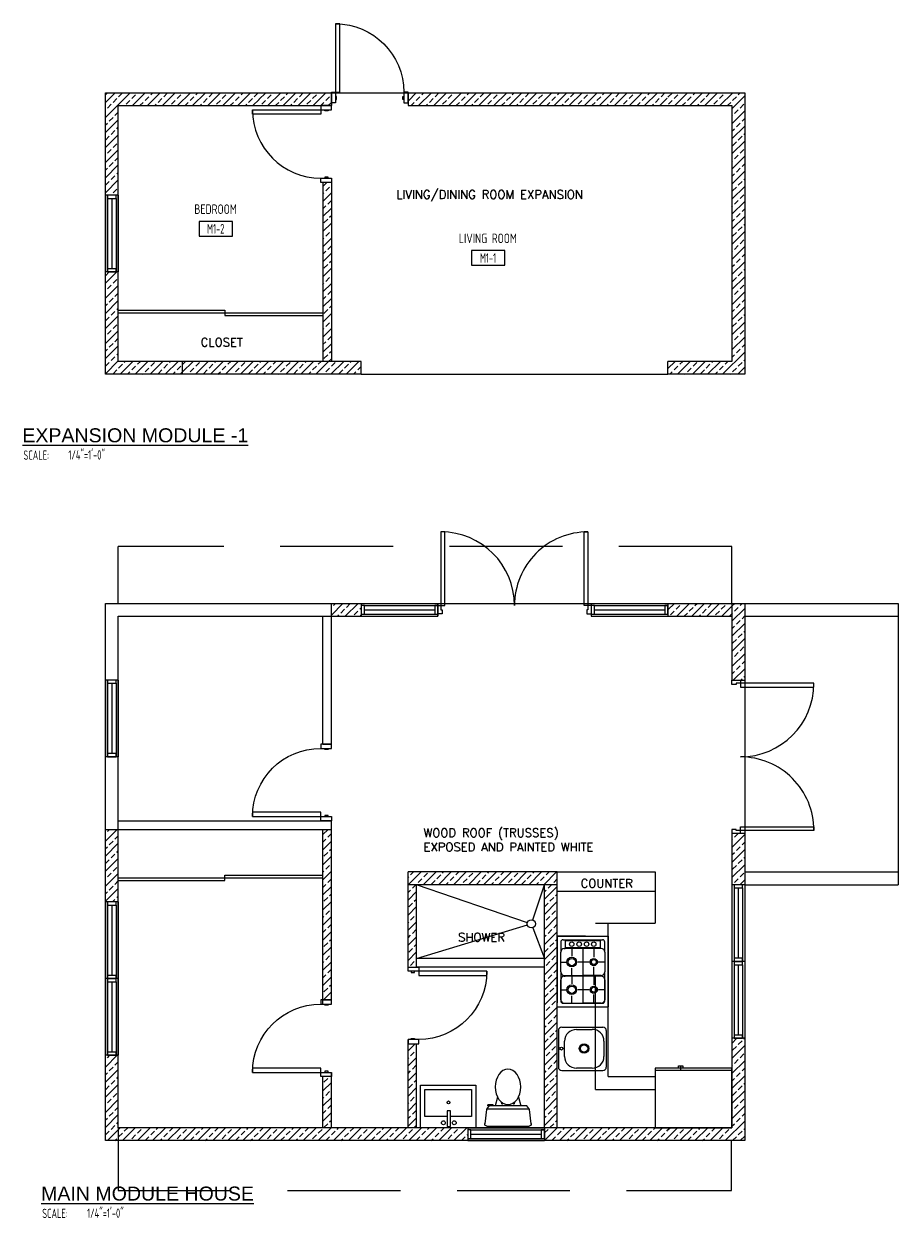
# Model space of a CAD drawing. Header units: inches. Extents: x 23373 to 33923, y 1540 to 5670.
# Tile 77 of 106: x 29118 to 29528, y 5109 to 5670. Entities that reach past the tile are written whole.
import ezdxf
from ezdxf.enums import TextEntityAlignment as Align

# ---------------------------------------------------------------- set-up
doc = ezdxf.new("R2010")
doc.units = ezdxf.units.IN
doc.header["$LTSCALE"] = 2
doc.header["$MEASUREMENT"] = 0
doc.linetypes.add('DASHED', pattern=[0.75, 0.5, -0.25])
doc.layers.get('0').update_dxf_attribs({"color": 8, "linetype": 'CONTINUOUS'})
for name, color, linetype in [('a-door', 8, 'CONTINUOUS'), ('DIMS', 4, 'CONTINUOUS'), ('FIXT', 8, 'CONTINUOUS'), ('G-SYMB', 1, 'CONTINUOUS'), ('Hatch-ExisWalls', 123, 'CONTINUOUS'), ('roof', 8, 'DASHED'), ('TEXT', 2, 'CONTINUOUS'), ('Walls', 1, 'CONTINUOUS')]:
    doc.layers.add(name, color=color, linetype=linetype)
doc.layers.add('DIM', color=4, linetype='CONTINUOUS', lineweight=13)
doc.layers.add('I-FURN', color=9, linetype='CONTINUOUS', lineweight=9)
doc.styles.add('LAR', font='arial.ttf', dxfattribs={"height": 0.25})
doc.styles.add('MED', font='archstyl.shx', dxfattribs={"width": 0.8, "height": 0.125})
doc.styles.get("Standard").update_dxf_attribs({"font": 'simplex.shx'})
pattern_1 = [(45, (16.9536, 2650.53), (-3.5355339, 3.5355339), []), (45, (20.489, 2650.53), (-3.5355339, 3.5355339), [2.5, -1.25])]

# ---------------------------------------------------------------- blocks, each defined once
blk = doc.blocks.new('*U65')
at = {"layer": 'a-door', "color": 2, "linetype": 'Continuous', "lineweight": -3}
for points in [[(2, 5), (4, 5), (4, 37), (2, 37)], [(2, 0), (0, 0), (0, 5), (2, 5)], [(2, 1.5), (2.5, 1.5), (2.5, 3), (2, 3)], [(34, 1.5), (33.5, 1.5), (33.5, 3), (34, 3)], [(34, 0), (36, 0), (36, 5), (34, 5)]]:
    blk.add_lwpolyline(points, close=True, dxfattribs=at)
at = {"layer": 'a-door', "color": 2, "linetype": 'Continuous', "lineweight": -3, "extrusion": (0, 0, -1)}
blk.add_arc((-2, 5), 32, 90, 180, dxfattribs=at)
blk = doc.blocks.new('A$C6F230B04')
at = {"ltscale": 48}
for p, q in [((0.82, 18.91), (0, 25.49)), ((0.99, 26.61), (20.75, 26.61)), ((21.74, 25.49), (20.91, 18.91)), ((20.8, 18.63), (0.95, 18.63)), ((2.04, 17.13), (1.03, 18.41)), ((19.7, 17.13), (2.04, 17.13)), ((5.96, 13), (4.9, 17.13)), ((15.78, 13), (16.84, 17.13)), ((20.71, 18.41), (19.7, 17.13)), ((3.98, 16.63), (1.48, 16.63))]:
    blk.add_line(p, q, dxfattribs=at)
for p, q in [((1.48, 17.13), (1.48, 16.63)), ((1.87, 17.13), (1.5, 17.13)), ((3.98, 17.13), (3.98, 16.63)), ((7.9, 15.45), (7.9, 16.08)), ((8.15, 16.33), (8.15, 16.33)), ((8.4, 15.8), (8.4, 16.08)), ((13.34, 15.8), (13.34, 16.08)), ((13.59, 16.33), (13.59, 16.33)), ((13.84, 15.45), (13.84, 16.08))]:
    blk.add_line(p, q)
for centre in [(8.15, 16.09), (13.59, 16.09)]:
    blk.add_circle(centre, 0.125)
for centre, start, end in [((0.99, 25.61), 90, 187.1438), ((20.75, 25.61), 352.8562, 90), ((1.82, 19.03), 187.1438, 218.2232), ((19.92, 19.03), 321.7768, 352.8562)]:
    blk.add_arc(centre, 1, start, end, dxfattribs=at)
for centre, start, end in [((8.15, 16.08), 90, 180), ((8.15, 16.08), 0, 90), ((13.59, 16.08), 90, 180), ((13.59, 16.08), 0, 90)]:
    blk.add_arc(centre, 0.25, start, end)
blk.add_ellipse((10.87, 8.25), major_axis=(0, 8.29), ratio=0.724165)
blk = doc.blocks.new('Refrigerator-2 door - 36 in top')
for p, q in [((0, -26.999999), (36, -26.999999)), ((11, -27.999999), (11, -28.999999)), ((12, -26.999999), (12, -28.999999)), ((13, -28.999999), (13, -27.999999)), ((11, -28.999999), (13, -28.999999))]:
    blk.add_line(p, q)
blk.add_lwpolyline([(0, -27.999999), (0, 0), (36, 0), (36, -27.999999)], close=True)
blk = doc.blocks.new('*U5')
for points in [[(0, 0), (1.5, 0), (1.5, 2), (2, 2), (2, 4), (0, 4)], [(72, 0), (70.5, 0), (70.5, 2), (70, 2), (70, 4), (72, 4)]]:
    blk.add_lwpolyline(points)
for points in [[(3.25, 0), (3.25, -34.5), (1.5, -34.5), (1.5, 0)], [(68.75, 0), (68.75, -34.5), (70.5, -34.5), (70.5, 0)]]:
    blk.add_lwpolyline(points, close=True)
for centre, start, end in [((1.5, 0), 270, 0), ((70.5, 0), 180, 270)]:
    blk.add_arc(centre, 34.5, start, end)
blk = doc.blocks.new('AINC-ROOMID')
at = {"layer": 'G-SYMB'}
blk.add_lwpolyline([(-0.247, -0.352), (0.253, -0.352), (0.253, -0.161), (-0.247, -0.161)], close=True, dxfattribs=at)
at = {"layer": 'G-SYMB', "color": 4, "linetype": 'Continuous', "style": 'MED', "oblique": -180, "text_generation_flag": 6}
for tag, p in [('%%UROOM-ID', (0, 0.209)), ('%%USPAN', (0, 0))]:
    blk.add_attdef(tag, text='', height=0.125, rotation=180, dxfattribs=at).set_placement(p, align=Align.MIDDLE)
at = {"layer": 'G-SYMB', "color": 4, "linetype": 'Continuous', "style": 'MED', "text_generation_flag": 6, "width": 0.75}
blk.add_attdef('R-NUM', text='', height=0.125, rotation=180, dxfattribs=at).set_placement((0.003, -0.256), align=Align.MIDDLE)
blk = doc.blocks.new('AINC-TITLE')
at = {"layer": 'G-SYMB', "color": 4, "linetype": 'Continuous', "style": 'MED', "width": 0.75}
blk.add_text('SCALE:', height=0.125, dxfattribs=at).set_placement((-0.88, -0.307))
at = {"layer": 'G-SYMB', "color": 1, "linetype": 'Continuous', "style": 'LAR'}
blk.add_attdef('%%UDRAWING-TITLE', (-0.895, -0.072), '', height=0.188, dxfattribs=at)
at = {"layer": 'G-SYMB', "color": 4, "linetype": 'Continuous', "style": 'MED', "width": 0.75}
blk.add_attdef('SCALE', (-0.277, -0.304), '', height=0.125, dxfattribs=at)

msp = doc.modelspace()

# ---------------------------------------------------------------- hatches: boundary and pattern name
at = {"layer": 'Hatch-ExisWalls'}
h = msp.add_hatch(dxfattribs=at)
h.set_pattern_fill('ANSI33', color=4, scale=20)
h.set_pattern_definition(pattern_1)
h.paths.add_polyline_path([(29161.95350466, 5632.11863607), (29228.04620257, 5632.11863607), (29228.04620257, 5638.11863607), (29155.95350466, 5638.11863607), (29155.95350466, 5590.11863607), (29161.95350466, 5590.11863607)])
h.paths.add_polyline_path([(29161.95350466, 5554.11863607), (29155.95350466, 5554.11863607), (29155.95350466, 5506.11863607), (29191.95350466, 5506.11863607), (29191.95350466, 5512.11863607), (29161.95350466, 5512.11863607)])
h.paths.add_polyline_path([(29455.95350466, 5638.11863607), (29419.95350466, 5638.11863607), (29419.95350466, 5632.11863607), (29449.95350466, 5632.11863607), (29449.95350466, 5554.11863607), (29455.95350466, 5554.11863607)])
h.paths.add_polyline_path([(29455.95350466, 5554.11863607), (29449.95350466, 5554.11863607), (29449.95350466, 5512.11863607), (29419.95350466, 5512.11863607), (29419.95350466, 5506.11863607), (29455.95350466, 5506.11863607)])
h = msp.add_hatch(dxfattribs=at)
h.set_pattern_fill('ANSI33', color=4, scale=20)
h.set_pattern_definition(pattern_1)
h.paths.add_polyline_path([(29261.95350466, 5638.11863607), (29227.95350466, 5638.11863607), (29227.95350466, 5632.11863607), (29261.95350466, 5632.11863607)])
h.paths.add_polyline_path([(29419.50929275, 5638.11863607), (29297.95350466, 5638.11863607), (29297.95350466, 5632.11863607), (29419.50929275, 5632.11863607)])
h = msp.add_hatch(dxfattribs=at)
h.set_pattern_fill('ANSI33', color=4, scale=20)
h.set_pattern_definition(pattern_1)
h.paths.add_polyline_path([(29261.95350466, 5596.11863607), (29257.95350466, 5596.11863607), (29257.95350466, 5512.11863607), (29261.95350466, 5512.11863607)])
h = msp.add_hatch(dxfattribs=at)
h.set_pattern_fill('ANSI33', color=4, scale=20)
h.set_pattern_definition(pattern_1)
h.paths.add_polyline_path([(29275.95350466, 5512.11863607), (29191.95350466, 5512.11863607), (29191.95350466, 5506.11863607), (29275.95350466, 5506.11863607)])
h = msp.add_hatch(dxfattribs=at)
h.set_pattern_fill('ANSI33', color=4, scale=20)
h.set_pattern_definition(pattern_1)
h.paths.add_polyline_path([(29275.95350466, 5398.63681454), (29261.95350466, 5398.63681454), (29261.95350466, 5392.63681454), (29275.95350466, 5392.63681454)])
h.paths.add_polyline_path([(29449.95350466, 5398.63681454), (29419.95350466, 5398.63681454), (29419.95350466, 5392.63681543), (29449.95350466, 5392.63681454)])
h = msp.add_hatch(dxfattribs=at)
h.set_pattern_fill('ANSI33', color=4, scale=20)
h.set_pattern_definition(pattern_1)
h.paths.add_polyline_path([(29455.95350466, 5272.63681454), (29455.95350466, 5266.63681454)])
h.paths.add_polyline_path([(29527.95350466, 5398.63681454), (29527.95350466, 5392.63681454)])
h.paths.add_polyline_path([(29367.95350466, 5272.63681454), (29297.95350466, 5272.63681454), (29297.95350466, 5266.63681454), (29367.95350466, 5266.63681454)])
h = msp.add_hatch(dxfattribs=at)
h.set_pattern_fill('ANSI33', color=4, scale=20)
h.set_pattern_definition(pattern_1)
h.paths.add_polyline_path([(29455.95350466, 5290.63681454), (29449.95350598, 5290.63681454), (29449.95350598, 5266.63681454), (29455.95350466, 5266.63681454)])
h.paths.add_polyline_path([(29455.95350466, 5398.63681454), (29449.95350466, 5398.63681454), (29449.95350466, 5362.63681454), (29455.95350466, 5362.63681454)])
h = msp.add_hatch(dxfattribs=at)
h.set_pattern_fill('ANSI33', color=4, scale=20)
h.set_pattern_definition(pattern_1)
h.paths.add_polyline_path([(29261.95350466, 5292.63681454), (29257.95350466, 5292.63681454), (29257.95350466, 5212.63681454), (29261.95350466, 5212.63681454)])
h.paths.add_polyline_path([(29161.95350466, 5292.63681454), (29155.95350466, 5292.63681454), (29155.95350466, 5258.63681466), (29161.95350466, 5258.63681466)])
h.paths.add_polyline_path([(29161.95350466, 5186.63681466), (29155.95350466, 5186.63681466), (29155.95350466, 5146.63681454), (29191.90350209, 5146.63681454), (29191.89743837, 5152.63681454), (29161.95350466, 5152.63681454)])
h.paths.add_polyline_path([(29301.95350466, 5266.63681454), (29297.95350466, 5266.63681454), (29297.95350466, 5228.05029558), (29301.95350466, 5228.05029558)])
h.paths.add_polyline_path([(29367.95350466, 5266.63681454), (29361.95350466, 5266.63681454), (29361.95350466, 5208.48566524, -0.0180996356), (29362.0320764, 5206.31584237, -0.0180996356), (29361.95350466, 5204.14601951), (29361.95350466, 5152.63681454), (29367.95350466, 5152.63681454)])
h = msp.add_hatch(dxfattribs=at)
h.set_pattern_fill('ANSI33', color=4, scale=20)
h.set_pattern_definition(pattern_1)
h.paths.add_polyline_path([(29261.95350466, 5176.63681454), (29257.95350466, 5176.63681454), (29257.95350466, 5152.63681454), (29261.95350466, 5152.63681454)])
h.paths.add_polyline_path([(29261.95350466, 5152.63681454), (29257.95350466, 5152.63681454), (29227.95350466, 5152.63681454), (29227.95350466, 5146.63681454), (29261.95350466, 5146.63681454)])
h.paths.add_polyline_path([(29227.95350466, 5152.63681454), (29191.89743837, 5152.63681454), (29191.90350209, 5146.63681454), (29227.95350466, 5146.63681454)])
h.paths.add_polyline_path([(29278.39782453, 5152.63681454), (29261.95350466, 5152.63681454), (29261.95350466, 5146.63681454), (29278.39782453, 5146.63681454)])
h.paths.add_polyline_path([(29297.95350466, 5152.63681454), (29278.39782453, 5152.63681454), (29278.39782453, 5146.63681454), (29297.95350466, 5146.63681454)])
h.paths.add_polyline_path([(29325.95350466, 5152.63681454), (29303.80246995, 5152.63681454), (29297.95350466, 5152.63681454), (29297.95350466, 5146.63681454), (29325.95350466, 5146.63681454)])
h.paths.add_polyline_path([(29301.95350466, 5192.05029558), (29297.95350466, 5192.05029558), (29297.95350466, 5152.63681454), (29301.95350466, 5152.63681454)])
h.paths.add_polyline_path([(29383.95350466, 5152.63681454), (29361.95350466, 5152.63681454), (29361.95350466, 5146.63681454), (29383.95350466, 5146.63681454)])
h.paths.add_polyline_path([(29419.95350466, 5152.63681454), (29413.95350466, 5152.63681454), (29383.95350466, 5152.63681454), (29383.95350466, 5146.63681454), (29419.95350466, 5146.63681454)])
h = msp.add_hatch(dxfattribs=at)
h.set_pattern_fill('ANSI33', color=4, scale=20)
h.set_pattern_definition(pattern_1)
h.paths.add_polyline_path([(29455.95350466, 5188.63681454), (29455.95350466, 5194.63681654), (29455.95350466, 5194.57407926), (29449.95350598, 5194.69954983), (29449.95350598, 5152.63681454), (29449.95350466, 5152.63681454), (29419.95350466, 5152.63681454), (29419.95350466, 5146.63681454), (29455.95350466, 5146.63681454)])

# ---------------------------------------------------------------- linework, layer by layer
at = {"color": 1}
for p, q in [((29261.95350466, 5638.11863607), (29297.95350466, 5638.11863607)), ((29275.95350466, 5506.11863607), (29419.95350466, 5506.11863607)), ((29311.95350466, 5398.63681454), (29383.95350466, 5398.63681454)), ((29527.95350466, 5392.63681454), (29527.95350466, 5272.63681454)), ((29455.95350466, 5362.63681454), (29455.95350466, 5326.63681454)), ((29455.95350466, 5326.63681454), (29455.95350466, 5290.63681454)), ((29353.99503108, 5248.82542751), (29301.95350466, 5266.63681454)), ((29356.46205267, 5250.13848073), (29361.95350466, 5266.63681454)), ((29301.95350466, 5232.05029558), (29353.99032221, 5247.80917811)), ((29356.48230059, 5246.48574931), (29361.95350466, 5232.05029558)), ((29361.95350466, 5232.05029558), (29301.95350466, 5232.05029558)), ((29361.95350466, 5228.05029558), (29301.95350466, 5228.05029558))]:
    msp.add_line(p, q, dxfattribs=at)
at = {"color": 8}
for p, q in [((29367.95350466, 5272.63681454), (29413.95350466, 5272.63681454)), ((29413.95350466, 5272.63681454), (29413.95350466, 5248.63681454)), ((29385.95350466, 5248.63681454), (29413.95350466, 5248.63681454)), ((29391.95350466, 5176.63681454), (29391.95350466, 5248.63681454)), ((29381.26777149, 5242.50388364), (29367.97715537, 5242.50388364)), ((29367.97715537, 5242.50388364), (29367.97715537, 5211.18904649)), ((29367.97715537, 5242.50388364), (29391.97715537, 5242.50388364)), ((29367.97715537, 5209.43293965), (29367.97715537, 5242.50388364)), ((29367.97715537, 5242.50388364), (29391.95350466, 5242.50388364)), ((29370.7331079, 5240.85040939), (29389.19755213, 5240.85040939)), ((29371.69747244, 5240.57466824), (29388.23318759, 5240.57466824)), ((29371.69747244, 5240.57466824), (29371.69747244, 5236.99197859)), ((29388.23318759, 5236.99197859), (29388.23318759, 5240.57466824)), ((29391.95350466, 5242.50388364), (29391.95350466, 5209.43293965)), ((29369.63062962, 5239.74793112), (29369.63062962, 5235.06276319)), ((29369.63062962, 5225.73862736), (29369.63062962, 5235.06276319)), ((29371.28410387, 5236.71623744), (29371.69747244, 5236.71623744)), ((29388.23318759, 5236.99197859), (29371.69747244, 5236.99197859)), ((29388.23318759, 5236.71623744), (29371.69747244, 5236.71623744)), ((29374.79822298, 5236.71623744), (29374.79822298, 5233.21476256)), ((29379.96533001, 5236.71623744), (29379.96533001, 5224.08515311)), ((29385.13292337, 5236.71623744), (29385.13292337, 5232.63604657)), ((29388.64655615, 5236.71623744), (29388.23318759, 5236.71623744)), ((29390.30003041, 5235.06276319), (29390.30003041, 5239.74793112)), ((29390.30003041, 5235.06276319), (29390.30003041, 5225.73862736)), ((29369.63062962, 5230.40093843), (29371.98439885, 5230.40093843)), ((29382.89732892, 5230.40093843), (29377.6120471, 5230.40093843)), ((29390.30003041, 5230.40093843), (29387.3680315, 5230.40093843)), ((29369.63062962, 5225.73862736), (29369.63062962, 5212.18889218)), ((29371.28410387, 5224.08515311), (29379.96533001, 5224.08515311)), ((29371.28410387, 5223.71798456), (29371.69747244, 5223.71798456)), ((29388.23318759, 5223.71798456), (29371.69747244, 5223.71798456)), ((29374.79822298, 5224.08515311), (29374.79822298, 5227.58711431)), ((29374.79822298, 5223.71798456), (29374.79822298, 5220.21602336)), ((29388.64655615, 5224.08515311), (29379.96533001, 5224.08515311)), ((29379.96533001, 5223.71798456), (29379.96533001, 5211.0864139)), ((29385.13292337, 5224.08515311), (29385.13292337, 5228.16534398)), ((29385.13292337, 5223.71798456), (29385.13292337, 5219.63730737)), ((29388.64655615, 5223.71798456), (29388.23318759, 5223.71798456)), ((29390.30003041, 5212.18889218), (29390.30003041, 5225.73862736)), ((29369.63062962, 5212.73988816), (29369.63062962, 5222.06402399)), ((29390.30003041, 5222.06402399), (29390.30003041, 5212.73988816)), ((29369.63062962, 5217.40219923), (29371.98439885, 5217.40219923)), ((29374.79822298, 5211.0864139), (29374.79822298, 5214.58837511)), ((29382.89732892, 5217.40219923), (29377.6120471, 5217.40219923)), ((29385.13292337, 5211.0864139), (29385.13292337, 5215.16660478)), ((29390.30003041, 5217.40219923), (29387.3680315, 5217.40219923)), ((29367.97715537, 5209.43293965), (29391.95350466, 5209.43293965)), ((29370.7331079, 5211.0864139), (29389.19755213, 5211.0864139)), ((29371.28410387, 5211.0864139), (29379.96533001, 5211.0864139)), ((29388.64655615, 5211.0864139), (29379.96533001, 5211.0864139)), ((29391.95350466, 5176.63681454), (29413.95350466, 5176.63681454))]:
    msp.add_line(p, q, dxfattribs=at)
at = {"color": 1}
msp.add_circle((29355.85300648, 5248.30868282), 1.92849622, dxfattribs=at)
at = {"color": 8}
for centre, radius in [((29374.79822298, 5238.78356658), 1.02424463), ((29378.27051891, 5238.78356658), 1.02424463), ((29381.74281484, 5238.78356658), 1.02424463), ((29385.13292337, 5238.78356658), 1.02424463), ((29374.79822298, 5230.40093843), 2.26271629), ((29374.79822298, 5230.40093843), 1.71153551), ((29385.13292337, 5230.40093843), 1.68421428), ((29385.13292337, 5230.40093843), 1.1330335), ((29374.79822298, 5217.40219923), 2.26271629), ((29374.79822298, 5217.40219923), 1.71153551), ((29385.13292337, 5217.40219923), 1.68421428), ((29385.13292337, 5217.40219923), 1.1330335)]:
    msp.add_circle(centre, radius, dxfattribs=at)
for centre, radius, start, end in [((29370.7331079, 5239.74793112), 1.10236156, 90, 180), ((29389.19755213, 5239.74793112), 1.10236156, 0, 90.0000025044), ((29371.28410387, 5235.06276319), 1.65354234, 90.0000025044, 180), ((29388.64655615, 5235.06276319), 1.65354234, 0, 90.0000025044), ((29371.28410387, 5225.73862736), 1.65354234, 180, 270), ((29371.28410387, 5222.06402399), 1.65354234, 90.0000025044, 180), ((29388.64655615, 5222.06402399), 1.65354234, 0, 90.0000025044), ((29388.64655615, 5225.73862736), 1.65354234, 270, 0), ((29371.28410387, 5212.73988816), 1.65354234, 180, 270), ((29388.64655615, 5212.73988816), 1.65354234, 270, 0), ((29370.7331079, 5212.18889218), 1.10236156, 180, 270), ((29389.19755213, 5212.18889218), 1.10236156, 270, 0)]:
    msp.add_arc(centre, radius, start, end, dxfattribs=at)
at = {"layer": 'a-door'}
for p, q in [((29155.95350466, 5590.11863607), (29155.95350598, 5554.11863607)), ((29156.95350466, 5588.61863607), (29156.95350466, 5554.11863807)), ((29158.95350466, 5588.61863607), (29158.95350466, 5555.61863807)), ((29160.95350466, 5588.61863607), (29160.95350466, 5554.11863807)), ((29161.95350466, 5590.11863607), (29161.95350466, 5554.11863607)), ((29275.95350466, 5398.6368141), (29311.95350466, 5398.6368141)), ((29277.45350466, 5397.6368141), (29311.95350266, 5397.6368141)), ((29383.95350466, 5398.6368141), (29419.95350466, 5398.6368141)), ((29385.45350466, 5397.6368141), (29419.95350266, 5397.6368141)), ((29275.95350466, 5392.6368141), (29311.95350466, 5392.63681543)), ((29277.45350466, 5395.6368141), (29310.45350266, 5395.6368141)), ((29277.45350466, 5393.6368141), (29311.95350266, 5393.6368141)), ((29383.95350466, 5392.6368141), (29419.95350466, 5392.63681543)), ((29385.45350466, 5395.6368141), (29418.45350266, 5395.6368141)), ((29385.45350466, 5393.6368141), (29419.95350266, 5393.6368141)), ((29155.95350466, 5362.63681454), (29155.95350598, 5326.63681454)), ((29156.95350466, 5361.13681454), (29156.95350466, 5326.63681654)), ((29158.95350466, 5361.13681454), (29158.95350466, 5328.13681654)), ((29160.95350466, 5361.13681454), (29160.95350466, 5326.63681654)), ((29161.95350466, 5362.63681454), (29161.95350466, 5326.63681454)), ((29449.95350466, 5266.63681454), (29449.95350598, 5230.63681454)), ((29450.95350466, 5265.13681454), (29450.95350466, 5230.63681654)), ((29452.95350466, 5265.13681454), (29452.95350466, 5232.13681654)), ((29454.95350466, 5265.13681454), (29454.95350466, 5230.63681654)), ((29455.95350466, 5266.63681454), (29455.95350466, 5230.63681454)), ((29155.95350466, 5258.63681466), (29155.95350598, 5222.63681466)), ((29161.95350466, 5258.63681466), (29161.95350466, 5222.63681466)), ((29156.95350466, 5257.13681466), (29156.95350466, 5222.63681665)), ((29158.95350466, 5257.13681466), (29158.95350466, 5224.13681665)), ((29160.95350466, 5257.13681466), (29160.95350466, 5222.63681665)), ((29449.95350466, 5230.63681454), (29449.95350598, 5194.63681454)), ((29455.95350466, 5230.63681454), (29455.95350466, 5194.63681454)), ((29450.95350466, 5229.13681454), (29450.95350466, 5194.63681654)), ((29452.95350466, 5229.13681454), (29452.95350466, 5196.13681654)), ((29454.95350466, 5229.13681454), (29454.95350466, 5194.63681654)), ((29155.95350466, 5222.63681466), (29155.95350598, 5186.63681466)), ((29156.95350466, 5221.13681466), (29156.95350466, 5186.63681665)), ((29158.95350466, 5221.13681466), (29158.95350466, 5188.13681665)), ((29160.95350466, 5221.13681466), (29160.95350466, 5186.63681665)), ((29161.95350466, 5222.63681466), (29161.95350466, 5186.63681466)), ((29325.95350466, 5152.63681454), (29361.95350466, 5152.63681454)), ((29327.45350466, 5151.63681454), (29361.95350266, 5151.63681454)), ((29325.95350466, 5146.63681454), (29361.95350466, 5146.63681587)), ((29327.45350466, 5149.63681454), (29360.45350266, 5149.63681454)), ((29327.45350466, 5147.63681454), (29361.95350266, 5147.63681454))]:
    msp.add_line(p, q, dxfattribs=at)
at = {"layer": 'a-door', "color": 2, "linetype": 'Continuous', "lineweight": -3}
for p, q in [((29161.95350466, 5536.11863607), (29211.95350466, 5536.11863607)), ((29161.95350466, 5534.86863607), (29257.95350466, 5534.86863607)), ((29211.95350466, 5536.11863607), (29211.95350466, 5533.61863607)), ((29211.95350466, 5533.61863607), (29257.95350466, 5533.61863607)), ((29161.95350466, 5269.88681454), (29257.95350466, 5269.88681454)), ((29161.95350466, 5268.63681454), (29211.95350466, 5268.63681454)), ((29211.95350466, 5271.13681454), (29257.95350466, 5271.13681454)), ((29211.95350466, 5268.63681454), (29211.95350466, 5271.13681454))]:
    msp.add_line(p, q, dxfattribs=at)
at = {"layer": 'a-door'}
for points in [[(29156.95350466, 5590.11863607), (29156.95350466, 5588.61863607), (29160.95350466, 5588.61863607), (29160.95350466, 5590.11863607)], [(29156.95350466, 5555.61863807), (29156.95350466, 5554.11863807), (29160.95350466, 5554.11863807), (29160.95350466, 5555.61863807)], [(29275.95350466, 5393.6368141), (29277.45350466, 5393.6368141), (29277.45350466, 5397.6368141), (29275.95350466, 5397.6368141)], [(29310.45350266, 5393.6368141), (29311.95350266, 5393.6368141), (29311.95350266, 5397.6368141), (29310.45350266, 5397.6368141)], [(29383.95350466, 5393.6368141), (29385.45350466, 5393.6368141), (29385.45350466, 5397.6368141), (29383.95350466, 5397.6368141)], [(29418.45350266, 5393.6368141), (29419.95350266, 5393.6368141), (29419.95350266, 5397.6368141), (29418.45350266, 5397.6368141)], [(29156.95350466, 5362.63681454), (29156.95350466, 5361.13681454), (29160.95350466, 5361.13681454), (29160.95350466, 5362.63681454)], [(29156.95350466, 5328.13681654), (29156.95350466, 5326.63681654), (29160.95350466, 5326.63681654), (29160.95350466, 5328.13681654)], [(29450.95350466, 5266.63681454), (29450.95350466, 5265.13681454), (29454.95350466, 5265.13681454), (29454.95350466, 5266.63681454)], [(29156.95350466, 5258.63681466), (29156.95350466, 5257.13681466), (29160.95350466, 5257.13681466), (29160.95350466, 5258.63681466)], [(29450.95350466, 5232.13681654), (29450.95350466, 5230.63681654), (29454.95350466, 5230.63681654), (29454.95350466, 5232.13681654)], [(29450.95350466, 5230.63681454), (29450.95350466, 5229.13681454), (29454.95350466, 5229.13681454), (29454.95350466, 5230.63681454)], [(29156.95350466, 5224.13681665), (29156.95350466, 5222.63681665), (29160.95350466, 5222.63681665), (29160.95350466, 5224.13681665)], [(29156.95350466, 5222.63681466), (29156.95350466, 5221.13681466), (29160.95350466, 5221.13681466), (29160.95350466, 5222.63681466)], [(29450.95350466, 5196.13681654), (29450.95350466, 5194.63681654), (29454.95350466, 5194.63681654), (29454.95350466, 5196.13681654)], [(29156.95350466, 5188.13681665), (29156.95350466, 5186.63681665), (29160.95350466, 5186.63681665), (29160.95350466, 5188.13681665)], [(29325.95350466, 5147.63681454), (29327.45350466, 5147.63681454), (29327.45350466, 5151.63681454), (29325.95350466, 5151.63681454)], [(29360.45350266, 5147.63681454), (29361.95350266, 5147.63681454), (29361.95350266, 5151.63681454), (29360.45350266, 5151.63681454)]]:
    msp.add_lwpolyline(points, close=True, dxfattribs=at)
at = {"layer": 'DIMS', "color": 4, "ltscale": 10}
msp.add_line((29161.95350466, 5166.59468694), (29161.95350466, 5168.2667129), dxfattribs=at)
at = {"layer": 'FIXT'}
for p, q in [((29303.80246995, 5172.63681454), (29329.80246995, 5172.63681454)), ((29303.80246995, 5152.63681454), (29303.80246995, 5172.63681454)), ((29305.80246995, 5170.63681454), (29327.80246995, 5170.63681454)), ((29305.80246995, 5157.88284084), (29305.80246995, 5170.63681454)), ((29327.80246995, 5170.63681454), (29327.80246995, 5157.88284084)), ((29329.80246995, 5172.63681454), (29329.80246995, 5152.63681454)), ((29316.25620203, 5157.88284084), (29305.80246995, 5157.88284084)), ((29316.25620203, 5160.66676839), (29316.25620203, 5153.22622572)), ((29317.85827723, 5160.66676839), (29316.25620203, 5160.66676839)), ((29317.85827723, 5153.22622572), (29317.85827723, 5160.66676839)), ((29327.80246995, 5157.88284084), (29317.85827723, 5157.88284084)), ((29329.80246995, 5152.63681454), (29303.80246995, 5152.63681454)), ((29316.25620203, 5153.22622572), (29317.85827723, 5153.22622572))]:
    msp.add_line(p, q, dxfattribs=at)
for centre, radius in [((29316.94279499, 5164.55872995), 0.68659297), ((29314.53971961, 5155.00055017), 0.91544482), ((29319.63194455, 5155.00055017), 0.91544482)]:
    msp.add_circle(centre, radius, dxfattribs=at)
at = {"layer": 'I-FURN', "color": 8}
for p, q in [((29368.51312708, 5198.23631141), (29368.51312708, 5181.14109329)), ((29370.16664997, 5199.88985375), (29389.36186982, 5199.88978566)), ((29376.96030716, 5198.78730739), (29384.40124768, 5198.78730739)), ((29391.01544134, 5198.23631141), (29391.01541216, 5181.14911114)), ((29371.4484702, 5186.11002304), (29371.4484702, 5193.27540234)), ((29389.91306033, 5193.27540234), (29389.91306033, 5186.11002304)), ((29370.16664997, 5179.49557163), (29389.36186982, 5179.49563971)), ((29384.40125254, 5180.59811798), (29376.96031202, 5180.59811798))]:
    msp.add_line(p, q, dxfattribs=at)
for centre, radius in [((29369.91763724, 5189.77064383), 0.65410217), ((29380.58821336, 5189.83603695), 2.26001238), ((29380.58821336, 5189.83603695), 1.68200641)]:
    msp.add_circle(centre, radius, dxfattribs=at)
for centre, radius, start, end in [((29370.16664997, 5198.23631141), 1.65354234, 90.0000025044, 180), ((29376.96030716, 5193.27540234), 5.51180779, 90.0000025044, 180), ((29384.40125254, 5193.27540234), 5.51180779, 0, 90.0000100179), ((29389.36186982, 5198.23631141), 1.65354234, 0, 90.0000100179), ((29376.96031202, 5186.11002304), 5.51180779, 180, 270), ((29384.40125254, 5186.11002304), 5.51180779, 270, 0), ((29370.16664997, 5181.14911396), 1.65354234, 180, 269.9999974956), ((29389.36186982, 5181.14911396), 1.65354234, 269.9999899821, 0)]:
    msp.add_arc(centre, radius, start, end, dxfattribs=at)
at = {"layer": 'roof', "ltscale": 53}
for p, q in [((29449.95350466, 5425.24868576), (29161.95350466, 5425.24868576)), ((29161.95350466, 5398.63681454), (29161.95350466, 5425.24868576)), ((29449.95350466, 5398.63681454), (29449.95350466, 5425.24868576)), ((29367.73601885, 5263.59552166), (29413.73601885, 5263.59552166)), ((29385.95350466, 5170.63681454), (29385.95350466, 5248.63681454)), ((29385.95350466, 5170.63681454), (29413.95350466, 5170.63681454)), ((29161.95350466, 5152.63681454), (29161.95350466, 5123.17928796)), ((29449.82934175, 5123.17928796), (29449.82934175, 5146.63681454)), ((29161.95350466, 5123.17928796), (29449.82934175, 5123.17928796))]:
    msp.add_line(p, q, dxfattribs=at)
at = {"layer": 'Walls'}
for p, q in [((29155.95350466, 5638.11863607), (29261.95350466, 5638.11863607)), ((29155.95350466, 5506.11863607), (29155.95350466, 5638.11863607)), ((29261.95350466, 5638.11863607), (29261.95350466, 5632.11863607)), ((29297.95350466, 5638.11863607), (29455.95350466, 5638.11863607)), ((29297.95350466, 5638.11863607), (29297.95350466, 5632.11863607)), ((29455.95350466, 5638.11863607), (29455.95350466, 5506.11863607)), ((29161.95350466, 5632.11863607), (29261.95350466, 5632.11863607)), ((29161.95350466, 5512.11863607), (29161.95350466, 5632.11863607)), ((29297.95350466, 5632.11863607), (29449.95350466, 5632.11863607)), ((29449.95350466, 5632.11863607), (29449.95350466, 5512.11863607)), ((29257.95350466, 5596.11863607), (29257.95350466, 5512.11863607)), ((29261.95350466, 5596.11863607), (29261.95350466, 5512.11863607)), ((29161.95350466, 5590.11863607), (29155.95350466, 5590.11863607)), ((29161.95350466, 5554.11863607), (29155.95350598, 5554.11863607)), ((29275.95350466, 5512.11863607), (29161.95350466, 5512.11863607)), ((29191.95350466, 5512.11863607), (29191.95350466, 5506.11863607)), ((29275.95350466, 5506.11863607), (29275.95350466, 5512.11863607)), ((29275.95350466, 5506.11863607), (29275.95350466, 5512.11863607)), ((29449.95350466, 5512.11863607), (29419.95350466, 5512.11863607)), ((29419.95350466, 5506.11863607), (29419.95350466, 5512.11863607)), ((29275.95350466, 5506.11863607), (29155.95350466, 5506.11863607)), ((29455.95350466, 5506.11863607), (29419.95350466, 5506.11863607)), ((29155.95350466, 5398.63681454), (29275.95350466, 5398.63681454)), ((29155.95350466, 5146.63681454), (29155.95350466, 5398.63681454)), ((29261.95350466, 5332.63681454), (29261.95350466, 5398.63681454)), ((29275.95350466, 5398.6368141), (29275.95350466, 5392.6368141)), ((29311.95350466, 5392.63681454), (29311.95350466, 5398.63681454)), ((29311.95350466, 5398.6368141), (29311.95350466, 5392.63681543)), ((29383.95350466, 5398.63681454), (29383.95350466, 5392.63681454)), ((29383.95350466, 5398.6368141), (29383.95350466, 5392.6368141)), ((29419.95350466, 5398.63681454), (29455.95350466, 5398.63681454)), ((29419.95350466, 5398.6368141), (29419.95350466, 5392.63681543)), ((29449.95350466, 5398.63681454), (29449.95350466, 5362.63681454)), ((29455.95350466, 5398.63681454), (29455.95350466, 5362.63681454)), ((29455.95350466, 5398.63681454), (29527.95350466, 5398.63681454)), ((29527.95350466, 5398.63681454), (29527.95350466, 5392.63681454)), ((29161.95350466, 5392.63681454), (29275.95350466, 5392.63681454)), ((29161.95350466, 5152.63681454), (29161.95350466, 5392.63681454)), ((29257.95350466, 5332.63681454), (29257.95350466, 5392.63681454)), ((29419.95350466, 5392.63681543), (29449.95350466, 5392.63681454)), ((29455.95350466, 5392.63681454), (29527.95350466, 5392.63681454)), ((29161.95350466, 5362.63681454), (29155.95350466, 5362.63681454)), ((29449.95350466, 5362.63681454), (29455.95350466, 5362.63681454)), ((29257.95350466, 5332.63681454), (29261.95350466, 5332.63681454)), ((29161.95350466, 5326.63681454), (29155.95350598, 5326.63681454)), ((29161.95350466, 5296.63681454), (29261.95350466, 5296.63681454)), ((29261.95350466, 5210.63681454), (29261.95350466, 5296.63681454)), ((29155.95350466, 5292.63681454), (29261.95350466, 5292.63681454)), ((29257.95350466, 5210.63681454), (29257.95350466, 5292.63681454)), ((29449.95350466, 5290.63681454), (29449.95350466, 5266.63681454)), ((29455.95350466, 5290.63681454), (29449.95350598, 5290.63681454)), ((29455.95350466, 5290.63681454), (29455.95350466, 5266.63681454)), ((29367.95350466, 5272.63681454), (29297.95350466, 5272.63681454)), ((29297.95350466, 5226.05029558), (29297.95350466, 5272.63681454)), ((29367.95350466, 5152.63681454), (29367.95350466, 5272.63681454)), ((29455.95350466, 5272.63681454), (29527.95350466, 5272.63681454)), ((29527.95350466, 5272.63681454), (29527.95350466, 5266.63681454)), ((29367.95350466, 5266.63681454), (29297.95350466, 5266.63681454)), ((29367.95350466, 5266.63681454), (29297.95350466, 5266.63681454)), ((29301.95350466, 5228.05029558), (29301.95350466, 5266.63681454)), ((29361.95350466, 5152.63681454), (29361.95350466, 5266.63681454)), ((29455.95350466, 5266.63681454), (29449.95350466, 5266.63681454)), ((29455.95350466, 5266.63681454), (29527.95350466, 5266.63681454)), ((29161.95350466, 5258.63681466), (29155.95350466, 5258.63681466)), ((29455.95350466, 5230.63681454), (29449.95350466, 5230.63681454)), ((29455.95350466, 5230.63681454), (29449.95350598, 5230.63681454)), ((29161.95350466, 5222.63681466), (29155.95350466, 5222.63681466)), ((29161.95350466, 5222.63681466), (29155.95350598, 5222.63681466)), ((29257.95350466, 5212.63681454), (29261.95350466, 5212.63681454)), ((29297.95350466, 5152.63681454), (29297.95350466, 5194.05029558)), ((29301.95350466, 5152.63681454), (29301.95350466, 5192.05029558)), ((29455.95350466, 5194.63681454), (29449.95350598, 5194.63681454)), ((29449.95350598, 5194.63681454), (29449.95350753, 5152.63681454)), ((29455.95350466, 5194.63681454), (29455.95350466, 5146.63681454)), ((29161.95350466, 5186.63681466), (29155.95350598, 5186.63681466)), ((29257.95350466, 5152.43087186), (29257.95350466, 5176.63681454)), ((29261.95350466, 5152.43087186), (29261.95350466, 5178.63681454)), ((29449.95350466, 5152.63681454), (29161.95350466, 5152.63681454)), ((29325.95350466, 5152.63681454), (29325.95350466, 5146.63681454)), ((29361.95350466, 5152.63681454), (29361.95350466, 5146.63681587)), ((29455.95350466, 5146.63681454), (29155.95350466, 5146.63681454))]:
    msp.add_line(p, q, dxfattribs=at)

# ---------------------------------------------------------------- block references
ref = msp.add_blockref('AINC-ROOMID', (29207.60002771, 5583.54669371), dxfattribs=dict(xscale=-31.40809428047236, yscale=-35.94597718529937, zscale=31.40809428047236, rotation=180))
ref.add_attrib('%%USPAN', 'BEDROOM', dxfattribs={"layer": 'G-SYMB', "color": 4, "linetype": 'Continuous', "height": 4.493247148, "rotation": 180, "style": 'MED', "text_generation_flag": 6, "width": 0.873758}).set_placement((29207.60002771, 5583.54669371), align=Align.MIDDLE)
ref.add_attrib('R-NUM', 'M1-2', dxfattribs={"layer": 'G-SYMB', "color": 4, "linetype": 'Continuous', "height": 4.493247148, "rotation": 180, "style": 'MED', "text_generation_flag": 6, "width": 0.655319}).set_placement((29207.69349747, 5574.33374897), align=Align.MIDDLE)
ref = msp.add_blockref('AINC-ROOMID', (29335.42822867, 5569.86212312), dxfattribs=dict(xscale=-31.40809428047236, yscale=-35.94597718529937, zscale=31.40809428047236, rotation=180))
ref.add_attrib('%%USPAN', 'LIVING ROOM', dxfattribs={"layer": 'G-SYMB', "color": 4, "linetype": 'Continuous', "height": 4.4932471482, "rotation": 180, "style": 'MED', "text_generation_flag": 6, "width": 0.873758}).set_placement((29335.42822867, 5569.86212312), align=Align.MIDDLE)
ref.add_attrib('R-NUM', 'M1-1', dxfattribs={"layer": 'G-SYMB', "color": 4, "linetype": 'Continuous', "height": 4.493247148, "rotation": 180, "style": 'MED', "text_generation_flag": 6, "width": 0.655319}).set_placement((29335.52169844, 5560.64917837), align=Align.MIDDLE)
at = {"layer": 'a-door', "color": 2, "linetype": 'Continuous', "lineweight": -3}
msp.add_blockref('*U65', (29261.95350466, 5633.43113607), dxfattribs=at)
at = {"layer": 'a-door', "color": 2, "linetype": 'Continuous', "lineweight": -3, "xscale": -1, "rotation": 89.99999999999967}
msp.add_blockref('*U65', (29261.95350466, 5632.11863607), dxfattribs=at)
at = {"layer": 'a-door', "color": 2, "linetype": 'Continuous', "lineweight": -3}
for name, p, rotation in [('*U5', (29383.89787354, 5397.66637234), 180), ('*U5', (29453.95350466, 5290.63681454), 89.99999999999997), ('*U65', (29261.95350466, 5296.63681454), 90.00000000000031), ('*U65', (29297.95350466, 5228.05029558), 270.0000000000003), ('*U65', (29261.95350466, 5176.63681454), 90.00000000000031)]:
    msp.add_blockref(name, p, dxfattribs=dict(at, rotation=rotation))
at = {"layer": 'DIM', "xscale": 34.92963946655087, "yscale": 34.92963946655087, "zscale": 34.92963946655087}
for p, values in [((29148.19441612, 5476.70766177), {'%%UDRAWING-TITLE': '%%UEXPANSION MODULE -1', 'SCALE': '1/4"=1\'-0"'}), ((29157.00793514, 5121.0329021), {'%%UDRAWING-TITLE': '%%UMAIN MODULE HOUSE', 'SCALE': '1/4"=1\'-0"'})]:
    msp.add_blockref('AINC-TITLE', p, dxfattribs=at).add_auto_attribs(values)
at = {"layer": 'FIXT', "xscale": -1, "rotation": 180}
msp.add_blockref('A$C6F230B04', (29333.9783127, 5180.06922101), dxfattribs=at)
at = {"layer": 'I-FURN', "color": 8, "xscale": -1, "rotation": 180}
msp.add_blockref('Refrigerator-2 door - 36 in top', (29413.95350466, 5152.63681454), dxfattribs=at)

# ---------------------------------------------------------------- texts
at = {"layer": 'TEXT', "color": 2, "char_height": 4.0006921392, "width": 137.254255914, "attachment_point": 1}
for s, insert in [('{\\Fromans|c0;LIVING/DINING ROOM EXPANSION}', (29292.40627962, 5592.42288067)), ('{\\Fromans|c0;CLOSET}', (29200.64919739, 5523.10771468)), ('{\\Fromans|c0;WOOD ROOF (TRUSSES)\\PEXPOSED AND PAINTED WHITE }', (29305.21787795, 5293.02841091)), ('{\\Fromans|c0;COUNTER}', (29378.95307983, 5269.31395286)), ('{\\Fromans|c0;SHOWER}', (29321.46171984, 5244.01575305))]:
    msp.add_mtext(s, dxfattribs=dict(at, insert=insert))

doc.saveas('drawing.dxf')
